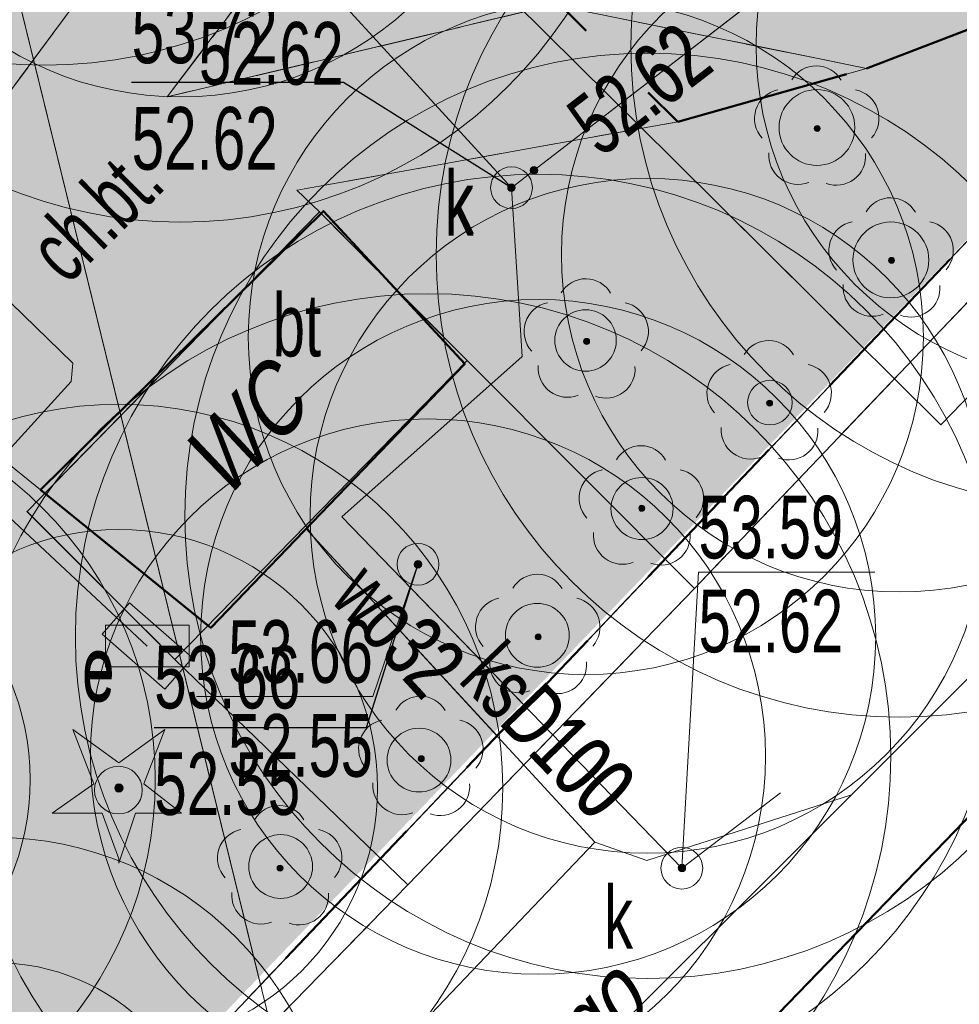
# Model space of a CAD drawing. Header units: metres. Extents: x 5507792 to 5507956, y 5948884 to 5948992.
# Tile 10 of 15: x 5507914 to 5507925, y 5948937 to 5948949. Entities that reach past the tile are written whole.
import ezdxf
from ezdxf.enums import TextEntityAlignment as Align

# ---------------------------------------------------------------- set-up
doc = ezdxf.new("R2010")
doc.units = ezdxf.units.M
doc.header["$MEASUREMENT"] = 0
for name, pattern in [('1.0_0.5', [1.5, 1, -0.5]), ('1.5_0.5', [2, 1.5, -0.5]), ('2', [0.9, 0.6, -0.3]), ('219-500', [0]), ('egug-500', [1, 0.5, -0.5]), ('L_0_02', [0]), ('L_0_03', [1, 0.5, -0.5]), ('L_0_04', [1.5, 1, -0.5]), ('L_0_06', [2, 1.5, -0.5])]:
    doc.linetypes.add(name, pattern=pattern)
doc.layers.get('0').update_dxf_attribs({"color": 2, "linetype": 'CONTINUOUS', "lineweight": 5})
doc.layers.add('0_legenda', color=7, linetype='CONTINUOUS', lineweight=5, true_color=0x000000)
for name, color, linetype, lineweight in [('1_granice_dzialek', 1, 'CONTINUOUS', 5), ('1_mala_arch', 5, 'CONTINUOUS', 5), ('1_nawierzchnie', 253, 'CONTINUOUS', 5), ('1_roslinnosc', 102, 'CONTINUOUS', 5), ('312-budynek ewidencyjny', 7, 'CONTINUOUS', 18), ('EGB_Budynek', 7, 'CONTINUOUS', 50), ('EGB_DzialkaEwidencyjna', 7, 'L_0_02', 18), ('EGB_KonturUzytkuGruntowego', 96, 'L_0_03', 18), ('GES_InneUrzadzeniaTowarzyszace_P', 7, 'CONTINUOUS', 18), ('GES_PrzewodElektroenergetyczny', 1, 'CONTINUOUS', 18), ('GES_PrzewodKanalizacyjny', 36, 'CONTINUOUS', 18), ('GES_PrzewodTelekomunikacyjny', 30, 'CONTINUOUS', 18), ('GES_PrzewodWodociagowy', 5, 'CONTINUOUS', 18), ('GES_Rzedna', 7, 'CONTINUOUS', 18), ('GES_UrzadzeniaSiecElektroenergetyczna_P', 7, 'CONTINUOUS', 5), ('GES_UrzadzeniaSiecKanalizacyjna_P', 7, 'CONTINUOUS', 18), ('GES_UrzadzeniaTowarzyszczaceLiniowe', 7, 'CONTINUOUS', 18), ('OT_Budowle', 7, 'CONTINUOUS', 18), ('OT_Komunikacja', 7, 'CONTINUOUS', 18), ('OT_Ogrodzenia', 7, 'CONTINUOUS', 18), ('OT_ZagospodarowanieTerenu', 7, 'CONTINUOUS', 18), ('OT_ZagospodarowanieTerenu_P', 7, 'CONTINUOUS', 18), ('OTKC', 7, 'CONTINUOUS', 13), ('OTKU', 7, 'CONTINUOUS', 13), ('OTOO', 7, 'CONTINUOUS', 13), ('OTZG', 7, 'CONTINUOUS', 13), ('OTZL', 7, 'CONTINUOUS', 13), ('OTZT', 7, 'CONTINUOUS', 18), ('PrezentacjaGraficzna', 7, 'CONTINUOUS', 13), ('SUEP', 7, 'CONTINUOUS', 13), ('SUES', 7, 'CONTINUOUS', 18), ('SUKP', 7, 'CONTINUOUS', 13), ('SUKS', 7, 'CONTINUOUS', 13), ('SUPK', 7, 'CONTINUOUS', 13), ('SUTP', 7, 'CONTINUOUS', 13), ('SUWP', 7, 'CONTINUOUS', 13)]:
    doc.layers.add(name, color=color, linetype=linetype, lineweight=lineweight)
for name, color, linetype in [('218-kontur użytku gruntowego', 7, 'CONTINUOUS'), ('219-działka ewidencyjna', 7, 'CONTINUOUS'), ('994-Nazwa ulicy', 7, 'CONTINUOUS'), ('chodnik', 7, 'CONTINUOUS'), ('komora podziemna', 7, 'CONTINUOUS'), ('obszar utwardzony', 7, 'CONTINUOUS'), ('obszar utwardzony-Atr17', 7, 'CONTINUOUS'), ('obudowa ochronna przewodu', 7, 'CONTINUOUS'), ('przewód elektroenergetyczny podziemny', 7, 'CONTINUOUS'), ('przewód kanalizacyjny', 7, 'CONTINUOUS'), ('przewód kanalizacyjny-Atr1', 7, 'CONTINUOUS'), ('przewód telekomunikacyjny podziemny', 7, 'CONTINUOUS'), ('przewód wodociągowy', 7, 'CONTINUOUS'), ('przewód wodociągowy-Atr1', 7, 'CONTINUOUS'), ('rzędna', 7, 'CONTINUOUS'), ('rzędna-Atr2', 7, 'CONTINUOUS'), ('rzędna-Atr3', 7, 'CONTINUOUS'), ('studnia kanalizacyjna', 7, 'CONTINUOUS'), ('studnia kanalizacyjna-Atr17', 7, 'CONTINUOUS'), ('szafa elektroenergetyczna lub kontener', 7, 'CONTINUOUS'), ('szafa elektroenergetyczna lub kontener-Atr17', 7, 'CONTINUOUS'), ('trawnik', 7, 'CONTINUOUS')]:
    doc.layers.add(name, color=color, linetype=linetype)
doc.styles.get("Standard").update_dxf_attribs({"font": 'arial.ttf', "width": 0.75})
doc.linetypes.add('L_0_15_SHX', pattern='A,0,-0.375,-0.75,-0.75,-0.75,-0.75,-0.75,[1,Nowogard 244.shx,S=0.05,R=0,X=0,Y=0],-0.75,-0.75,-0.75,-0.75,-0.375', length=7.5)
pattern_1 = [(45, (0, 0), (-0.0220970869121, 0.06629126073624), [0, -0.0625])]

# ---------------------------------------------------------------- blocks, each defined once
blk = doc.blocks.new('US18')
at = {"color": 0, "linetype": 'Continuous', "lineweight": 13}
for p, q in [((-0.5, -0.25), (-0.5, 0.25)), ((-0.5, 0.25), (0.5, 0.25)), ((0.5, -0.25), (0.5, 0.25)), ((-0.5, -0.25), (0.5, -0.25))]:
    blk.add_line(p, q, dxfattribs=at)
blk = doc.blocks.new('US15')
at = {"color": 0, "linetype": 'Continuous', "lineweight": 13}
blk.add_circle((0, 0), 0.25, dxfattribs=at)
blk = doc.blocks.new('PW01')
at = {"linetype": 'Continuous', "lineweight": 13}
h = blk.add_hatch(color=0, dxfattribs=at)
edge = h.paths.add_edge_path()
edge.add_arc((0, 0), 0.045, 0, 360)
blk = doc.blocks.new('SUPK_W')
at = {"color": 0, "linetype": 'Continuous', "lineweight": 18}
blk.add_circle((0, 0), 0.5, dxfattribs=at)
blk = doc.blocks.new('SUPS01_05')
at = {"linetype": 'Continuous', "lineweight": 13}
blk.add_hatch(color=0, dxfattribs=at).paths.add_polyline_path([(0, -0.091, 1), (0, 0.091, 1)])
at = {"color": 0, "linetype": 'Continuous', "lineweight": 13}
blk.add_circle((0, 0), 0.0906, dxfattribs=at)
blk = doc.blocks.new('SUPS01_08')
at = {"linetype": 'Continuous', "lineweight": 13}
blk.add_hatch(color=0, dxfattribs=at).paths.add_polyline_path([(0, -0.091, 1), (0, 0.091, 1)])
at = {"color": 0, "linetype": 'Continuous', "lineweight": 13}
blk.add_circle((0, 0), 0.0906, dxfattribs=at)
blk = doc.blocks.new('SUES')
at = {"color": 0, "linetype": 'Continuous', "lineweight": 18, "flags": 128}
blk.add_lwpolyline([(1, 0.5), (1, -0.5), (-1, -0.5), (-1, 0.5)], close=True, dxfattribs=at)
blk = doc.blocks.new('SUKS')
at = {"color": 0, "linetype": 'Continuous', "lineweight": 18}
blk.add_circle((0, 0), 0.5, dxfattribs=at)
blk = doc.blocks.new('OTZG')
at = {"linetype": 'Continuous', "lineweight": 13}
blk.add_hatch(color=0, dxfattribs=at).paths.add_polyline_path([(0, -0.1, 1), (0, 0.1, 1)])
at = {"color": 0, "linetype": 'Continuous', "lineweight": 13, "flags": 128}
blk.add_lwpolyline([(0, -1.7), (-0.4, -0.6), (-1.6, -0.6), (-0.6, 0.1), (-1.1, 1.4), (0, 0.6), (1.1, 1.4), (0.6, 0.1), (1.5, -0.6), (0.4, -0.6), (0, -1.8)], close=True, dxfattribs=at)
at = {"color": 0, "linetype": 'Continuous', "lineweight": 13}
blk.add_circle((0, 0), 0.1, dxfattribs=at)
blk = doc.blocks.new('OTZL')
at = {"linetype": 'Continuous', "lineweight": 18}
blk.add_hatch(color=0, dxfattribs=at).paths.add_polyline_path([(0, -0.072, 1), (0, 0.072, 1)])
at = {"color": 0, "linetype": 'Continuous', "lineweight": 18}
blk.add_circle((0, 0), 0.0721, dxfattribs=at)
for centre, radius, start, end in [((-0.02, 0.82), 0.68, 29.5388, 149.6209), ((-0.8, 0.24), 0.7, 101.6336, 222.6141), ((0.78, 0.24), 0.7, 318.5035, 78.3664), ((-0.46, -0.64), 0.7, 175.1009, 291.5014), ((0.46, -0.66), 0.7, 249.444, 4.8991)]:
    blk.add_arc(centre, radius, start, end, dxfattribs=at)
blk = doc.blocks.new('SUPK')
at = {"color": 0, "linetype": 'Continuous', "lineweight": 18}
blk.add_circle((0, 0), 0.5, dxfattribs=at)
blk = doc.blocks.new('WTORNIK')
at = {"color": 251, "true_color": 0x636466}
for p in [(5508100.491, 5949004.432), (5508107.341, 5949003.852), (5508103.691, 5949002.882), (5508102.261, 5949002.652), (5508104.351, 5949000.882), (5508096.991, 5949000.842), (5508104.981, 5948999.922), (5508098.761, 5948999.072), (5508101.711, 5948997.882), (5508101.551, 5948996.372)]:
    blk.add_point(p, dxfattribs=at)
at = {"layer": '312-budynek ewidencyjny', "color": 251, "linetype": 'Continuous', "lineweight": 18, "true_color": 0x636466, "flags": 128}
blk.add_lwpolyline([(5508101.891, 5948990.592), (5508112.901, 5949001.982)], dxfattribs=at)
at = {"layer": 'EGB_Budynek', "color": 251, "linetype": 'Continuous', "lineweight": 50, "true_color": 0x636466, "flags": 128}
blk.add_lwpolyline([(5508109.831, 5948983.022), (5508108.721, 5948984.092), (5508102.451, 5948990.072), (5508101.891, 5948990.592), (5508112.901, 5949001.982), (5508120.861, 5948994.392)], close=True, dxfattribs=at)
at = {"layer": 'EGB_DzialkaEwidencyjna', "linetype": 'CONTINUOUS', "lineweight": 18}
for p, q in [((5508065.901, 5949007.072), (5508085.481, 5949029.052)), ((5508085.481, 5949029.052), (5508110.211, 5949006.152)), ((5508082.751, 5948977.232), (5508065.901, 5949007.072)), ((5508110.211, 5949006.152), (5508082.751, 5948977.232)), ((5508082.751, 5948977.232), (5508110.211, 5949006.152)), ((5508110.211, 5949006.152), (5508137.361, 5948980.612)), ((5508137.361, 5948980.612), (5508103.171, 5948945.832)), ((5508098.171, 5948952.422), (5508082.751, 5948977.232)), ((5508103.171, 5948945.832), (5508098.171, 5948952.422))]:
    blk.add_line(p, q, dxfattribs=at)
at = {"layer": 'EGB_KonturUzytkuGruntowego', "color": 251, "linetype": 'L_0_03', "lineweight": 18, "true_color": 0x636466, "flags": 128}
for points in [[(5508082.751, 5948977.232), (5508065.901, 5949007.072), (5508085.481, 5949029.052), (5508110.211, 5949006.152)], [(5508103.171, 5948945.832), (5508098.171, 5948952.422), (5508082.751, 5948977.232), (5508110.211, 5949006.152), (5508137.361, 5948980.612)]]:
    blk.add_lwpolyline(points, close=True, dxfattribs=at)
at = {"layer": 'GES_PrzewodElektroenergetyczny', "color": 251, "linetype": 'Continuous', "lineweight": 18, "true_color": 0x636466, "flags": 128}
blk.add_lwpolyline([(5508066.231, 5949027.452), (5508066.811, 5949027.442), (5508067.141, 5949027.552), (5508067.461, 5949027.952), (5508068.281, 5949029.072), (5508068.521, 5949029.182), (5508068.771, 5949029.162), (5508070.901, 5949027.312), (5508086.311, 5949013.552), (5508097.541, 5949002.622), (5508097.521, 5949002.402), (5508096.481, 5949001.262), (5508096.531, 5949001.002), (5508098.431, 5948999.232)], dxfattribs=at)
at = {"layer": 'GES_PrzewodKanalizacyjny', "color": 251, "linetype": 'Continuous', "lineweight": 18, "true_color": 0x636466, "flags": 128}
for points in [[(5508089.321, 5949037.842), (5508101.031, 5948990.102)], [(5508109.081, 5949009.582), (5508108.811, 5949009.372), (5508103.061, 5949004.932), (5508102.791, 5949004.722)], [(5508106.011, 5948997.472), (5508104.831, 5948996.572), (5508100.761, 5949000.782), (5508102.921, 5949002.702), (5508102.791, 5949004.722)]]:
    blk.add_lwpolyline(points, dxfattribs=at)
at = {"layer": 'GES_PrzewodTelekomunikacyjny', "color": 251, "linetype": 'Continuous', "lineweight": 18, "true_color": 0x636466, "flags": 128}
blk.add_lwpolyline([(5508118.921, 5948996.242), (5508119.191, 5948996.662), (5508119.071, 5948997.382), (5508113.641, 5949002.542), (5508110.761, 5949004.802), (5508107.931, 5949001.882), (5508104.731, 5949005.062), (5508099.381, 5949010.362), (5508086.721, 5949022.882), (5508086.611, 5949024.272), (5508086.231, 5949024.672)], dxfattribs=at)
at = {"layer": 'GES_PrzewodWodociagowy', "color": 251, "linetype": 'Continuous', "lineweight": 18, "true_color": 0x636466, "flags": 128}
for points in [[(5508106.861, 5948997.452), (5508117.601, 5949008.192)], [(5508103.791, 5948996.882), (5508100.331, 5949000.642)], [(5508097.511, 5948970.612), (5508089.131, 5948979.732), (5508106.861, 5948997.452)], [(5508103.791, 5948996.882), (5508104.411, 5948996.662), (5508106.861, 5948997.452)], [(5508103.791, 5948996.882), (5508091.281, 5948983.762), (5508091.081, 5948982.892), (5508091.181, 5948982.222), (5508092.491, 5948980.782)]]:
    blk.add_lwpolyline(points, dxfattribs=at)
at = {"layer": 'GES_Rzedna', "color": 251, "linetype": 'Continuous', "lineweight": 13, "true_color": 0x636466, "flags": 128}
for points in [[(5508098.672, 5949006.919), (5508100.781, 5949006.919), (5508102.791, 5949004.722)], [(5508099.022, 5948998.629), (5508101.131, 5948998.629), (5508101.671, 5949000.212)], [(5508107.141, 5949000.119), (5508105.031, 5949000.119), (5508104.831, 5948996.572)]]:
    blk.add_lwpolyline(points, dxfattribs=at)
at = {"layer": 'GES_UrzadzeniaTowarzyszczaceLiniowe', "color": 251, "linetype": 'Continuous', "lineweight": 35, "true_color": 0x636466, "flags": 128}
blk.add_lwpolyline([(5508104.731, 5949005.062), (5508099.381, 5949010.362)], dxfattribs=at)
at = {"layer": 'OT_Budowle', "color": 251, "linetype": 'Continuous', "lineweight": 18, "true_color": 0x636466, "flags": 128}
blk.add_lwpolyline([(5508100.491, 5949004.432), (5508102.261, 5949002.652), (5508098.761, 5948999.072), (5508096.991, 5949000.842)], close=True, dxfattribs=at)
at = {"layer": 'OT_Komunikacja', "color": 251, "linetype": 'L_0_04', "lineweight": 18, "true_color": 0x636466, "flags": 128}
for points in [[(5508121.891, 5948993.582), (5508122.801, 5948995.202), (5508111.111, 5949006.352), (5508110.311, 5949007.382), (5508107.041, 5949006.152), (5508103.291, 5949006.912), (5508101.151, 5949009.092), (5508099.981, 5949010.192), (5508086.581, 5949023.652), (5508084.871, 5949023.892), (5508082.851, 5949024.432), (5508080.381, 5949021.752), (5508078.971, 5949020.192), (5508077.691, 5949018.762), (5508068.001, 5949008.102), (5508067.661, 5949005.832), (5508064.911, 5949007.842), (5508076.161, 5949019.862), (5508082.071, 5949026.042), (5508083.361, 5949026.432), (5508084.841, 5949026.342), (5508086.271, 5949025.782), (5508105.261, 5949007.042), (5508111.201, 5949008.782), (5508124.541, 5948995.702), (5508126.641, 5948993.752), (5508128.701, 5948991.902), (5508127.121, 5948991.202), (5508125.081, 5948990.392)], [(5508104.781, 5949005.512), (5508100.221, 5949004.692), (5508100.491, 5949004.432), (5508096.991, 5949000.842), (5508095.861, 5949002.152), (5508093.931, 5948999.622), (5508092.371, 5949000.162), (5508095.061, 5949003.712), (5508096.771, 5949005.852), (5508099.981, 5949010.192), (5508101.151, 5949009.092), (5508098.671, 5949005.812), (5508103.291, 5949006.912), (5508107.041, 5949006.152)]]:
    blk.add_lwpolyline(points, close=True, dxfattribs=at)
at = {"layer": 'OT_Komunikacja', "color": 251, "linetype": 'L_0_06', "lineweight": 18, "true_color": 0x636466, "flags": 128}
blk.add_lwpolyline([(5508102.261, 5949002.652), (5508098.761, 5948999.072), (5508096.991, 5949000.842), (5508100.491, 5949004.432)], close=True, dxfattribs=at)
at = {"layer": 'OT_Ogrodzenia', "linetype": 'L_0_15_SHX', "lineweight": 35}
for p, q in [((5508104.981, 5948999.922), (5508111.111, 5949006.352)), ((5508111.111, 5949006.352), (5508122.801, 5948995.202)), ((5508102.261, 5949002.652), (5508104.981, 5948999.922)), ((5508101.551, 5948996.372), (5508104.981, 5948999.922)), ((5508101.551, 5948996.372), (5508098.761, 5948999.072)), ((5508098.381, 5948993.122), (5508101.551, 5948996.372)), ((5508122.801, 5948995.202), (5508121.891, 5948993.582)), ((5508121.891, 5948993.582), (5508121.571, 5948993.012)), ((5508088.191, 5948982.502), (5508098.381, 5948993.122)), ((5508089.581, 5948981.102), (5508088.191, 5948982.502)), ((5508091.231, 5948979.472), (5508089.581, 5948981.102))]:
    blk.add_line(p, q, dxfattribs=at)
at = {"layer": 'OT_Ogrodzenia', "linetype": 'CONTINUOUS', "lineweight": 35}
for p, q in [((5508104.981, 5948999.922), (5508111.111, 5949006.352)), ((5508111.111, 5949006.352), (5508122.801, 5948995.202)), ((5508102.261, 5949002.652), (5508104.981, 5948999.922)), ((5508101.551, 5948996.372), (5508104.981, 5948999.922)), ((5508101.551, 5948996.372), (5508098.761, 5948999.072)), ((5508098.381, 5948993.122), (5508101.551, 5948996.372)), ((5508122.801, 5948995.202), (5508121.891, 5948993.582)), ((5508121.891, 5948993.582), (5508121.571, 5948993.012)), ((5508088.191, 5948982.502), (5508098.381, 5948993.122)), ((5508089.581, 5948981.102), (5508088.191, 5948982.502)), ((5508091.231, 5948979.472), (5508089.581, 5948981.102))]:
    blk.add_line(p, q, dxfattribs=at)
at = {"layer": 'OT_ZagospodarowanieTerenu', "color": 251, "linetype": 'L_0_04', "lineweight": 18, "true_color": 0x636466, "flags": 128}
for points in [[(5508099.981, 5949010.192), (5508096.771, 5949005.852), (5508092.521, 5949005.492), (5508086.861, 5949004.942), (5508086.491, 5949005.742), (5508087.191, 5949006.362), (5508086.381, 5949007.202), (5508085.591, 5949007.792), (5508084.941, 5949007.152), (5508084.241, 5949007.412), (5508084.391, 5949012.172), (5508084.871, 5949023.892), (5508086.581, 5949023.652)], [(5508103.291, 5949006.912), (5508098.671, 5949005.812), (5508101.151, 5949009.092)], [(5508098.381, 5948993.122), (5508101.551, 5948996.372), (5508104.981, 5948999.922), (5508111.111, 5949006.352), (5508122.801, 5948995.202), (5508121.891, 5948993.582), (5508121.571, 5948993.012), (5508120.181, 5948990.162), (5508118.551, 5948987.932), (5508111.771, 5948981.412), (5508111.631, 5948981.292), (5508109.831, 5948983.022), (5508120.861, 5948994.392), (5508112.901, 5949001.982), (5508101.891, 5948990.592), (5508102.451, 5948990.072), (5508099.761, 5948987.262), (5508099.201, 5948987.792), (5508091.231, 5948979.472), (5508089.581, 5948981.102), (5508088.191, 5948982.502)]]:
    blk.add_lwpolyline(points, close=True, dxfattribs=at)
at = {"layer": 'OT_ZagospodarowanieTerenu_P', "color": 251, "true_color": 0x636466}
blk.add_point((5508106.451, 5949005.432), dxfattribs=at)
at = {"layer": 'OTKC', "color": 251, "linetype": 'L_0_04', "lineweight": 18, "true_color": 0x636466, "flags": 128}
for points in [[(5508121.891, 5948993.582), (5508122.801, 5948995.202), (5508111.111, 5949006.352), (5508110.311, 5949007.382), (5508107.041, 5949006.152), (5508103.291, 5949006.912), (5508101.151, 5949009.092), (5508099.981, 5949010.192), (5508086.581, 5949023.652), (5508084.871, 5949023.892), (5508082.851, 5949024.432), (5508080.381, 5949021.752), (5508078.971, 5949020.192), (5508077.691, 5949018.762), (5508068.001, 5949008.102), (5508067.661, 5949005.832), (5508064.911, 5949007.842), (5508076.161, 5949019.862), (5508082.071, 5949026.042), (5508083.361, 5949026.432), (5508084.841, 5949026.342), (5508086.271, 5949025.782), (5508105.261, 5949007.042), (5508111.201, 5949008.782), (5508124.541, 5948995.702), (5508126.641, 5948993.752), (5508128.701, 5948991.902), (5508127.121, 5948991.202), (5508125.081, 5948990.392)], [(5508104.781, 5949005.512), (5508100.221, 5949004.692), (5508100.491, 5949004.432), (5508096.991, 5949000.842), (5508095.861, 5949002.152), (5508093.931, 5948999.622), (5508092.371, 5949000.162), (5508095.061, 5949003.712), (5508096.771, 5949005.852), (5508099.981, 5949010.192), (5508101.151, 5949009.092), (5508098.671, 5949005.812), (5508103.291, 5949006.912), (5508107.041, 5949006.152)]]:
    blk.add_lwpolyline(points, close=True, dxfattribs=at)
at = {"layer": 'OTKU', "color": 251, "linetype": 'L_0_06', "lineweight": 18, "true_color": 0x636466, "flags": 128}
blk.add_lwpolyline([(5508102.261, 5949002.652), (5508098.761, 5948999.072), (5508096.991, 5949000.842), (5508100.491, 5949004.432)], close=True, dxfattribs=at)
at = {"layer": 'OTOO', "linetype": 'L_0_15_SHX', "lineweight": 35}
for p, q in [((5508104.981, 5948999.922), (5508111.111, 5949006.352)), ((5508111.111, 5949006.352), (5508122.801, 5948995.202)), ((5508101.551, 5948996.372), (5508104.981, 5948999.922)), ((5508098.381, 5948993.122), (5508101.551, 5948996.372)), ((5508122.801, 5948995.202), (5508121.891, 5948993.582)), ((5508121.891, 5948993.582), (5508121.571, 5948993.012)), ((5508088.191, 5948982.502), (5508098.381, 5948993.122)), ((5508089.581, 5948981.102), (5508088.191, 5948982.502)), ((5508091.231, 5948979.472), (5508089.581, 5948981.102))]:
    blk.add_line(p, q, dxfattribs=at)
at = {"layer": 'OTOO', "linetype": 'CONTINUOUS', "lineweight": 35}
for p, q in [((5508104.981, 5948999.922), (5508111.111, 5949006.352)), ((5508111.111, 5949006.352), (5508122.801, 5948995.202)), ((5508101.551, 5948996.372), (5508104.981, 5948999.922)), ((5508098.381, 5948993.122), (5508101.551, 5948996.372)), ((5508122.801, 5948995.202), (5508121.891, 5948993.582)), ((5508121.891, 5948993.582), (5508121.571, 5948993.012)), ((5508088.191, 5948982.502), (5508098.381, 5948993.122)), ((5508089.581, 5948981.102), (5508088.191, 5948982.502)), ((5508091.231, 5948979.472), (5508089.581, 5948981.102))]:
    blk.add_line(p, q, dxfattribs=at)
at = {"layer": 'OTZT', "color": 251, "linetype": 'L_0_04', "lineweight": 18, "true_color": 0x636466, "flags": 128}
for points in [[(5508099.981, 5949010.192), (5508096.771, 5949005.852), (5508092.521, 5949005.492), (5508086.861, 5949004.942), (5508086.491, 5949005.742), (5508087.191, 5949006.362), (5508086.381, 5949007.202), (5508085.591, 5949007.792), (5508084.941, 5949007.152), (5508084.241, 5949007.412), (5508084.391, 5949012.172), (5508084.871, 5949023.892), (5508086.581, 5949023.652)], [(5508103.291, 5949006.912), (5508098.671, 5949005.812), (5508101.151, 5949009.092)], [(5508098.381, 5948993.122), (5508101.551, 5948996.372), (5508104.981, 5948999.922), (5508111.111, 5949006.352), (5508122.801, 5948995.202), (5508121.891, 5948993.582), (5508121.571, 5948993.012), (5508120.181, 5948990.162), (5508118.551, 5948987.932), (5508111.771, 5948981.412), (5508111.631, 5948981.292), (5508109.831, 5948983.022), (5508120.861, 5948994.392), (5508112.901, 5949001.982), (5508101.891, 5948990.592), (5508102.451, 5948990.072), (5508099.761, 5948987.262), (5508099.201, 5948987.792), (5508091.231, 5948979.472), (5508089.581, 5948981.102), (5508088.191, 5948982.502)]]:
    blk.add_lwpolyline(points, close=True, dxfattribs=at)
at = {"layer": 'PrezentacjaGraficzna', "color": 251, "linetype": 'Continuous', "lineweight": 13, "true_color": 0x636466, "flags": 128}
blk.add_lwpolyline([(5508104.731, 5949005.062), (5508099.381, 5949010.362)], dxfattribs=at)
at = {"layer": 'SUEP', "color": 251, "linetype": 'Continuous', "lineweight": 18, "true_color": 0x636466, "flags": 128}
blk.add_lwpolyline([(5508066.231, 5949027.452), (5508066.811, 5949027.442), (5508067.141, 5949027.552), (5508067.461, 5949027.952), (5508068.281, 5949029.072), (5508068.521, 5949029.182), (5508068.771, 5949029.162), (5508070.901, 5949027.312), (5508086.311, 5949013.552), (5508097.541, 5949002.622), (5508097.521, 5949002.402), (5508096.481, 5949001.262), (5508096.531, 5949001.002), (5508098.431, 5948999.232)], dxfattribs=at)
at = {"layer": 'SUKP', "color": 251, "linetype": 'Continuous', "lineweight": 18, "true_color": 0x636466, "flags": 128}
for points in [[(5508089.321, 5949037.842), (5508101.031, 5948990.102)], [(5508109.081, 5949009.582), (5508108.811, 5949009.372), (5508103.061, 5949004.932), (5508102.791, 5949004.722)], [(5508106.011, 5948997.472), (5508104.831, 5948996.572), (5508100.761, 5949000.782), (5508102.921, 5949002.702), (5508102.791, 5949004.722)]]:
    blk.add_lwpolyline(points, dxfattribs=at)
at = {"layer": 'SUTP', "color": 251, "linetype": 'Continuous', "lineweight": 18, "true_color": 0x636466, "flags": 128}
blk.add_lwpolyline([(5508118.921, 5948996.242), (5508119.191, 5948996.662), (5508119.071, 5948997.382), (5508113.641, 5949002.542), (5508110.761, 5949004.802), (5508107.931, 5949001.882), (5508104.731, 5949005.062), (5508099.381, 5949010.362), (5508086.721, 5949022.882), (5508086.611, 5949024.272), (5508086.231, 5949024.672)], dxfattribs=at)
at = {"layer": 'SUWP', "color": 251, "linetype": 'Continuous', "lineweight": 18, "true_color": 0x636466, "flags": 128}
for points in [[(5508106.861, 5948997.452), (5508117.601, 5949008.192)], [(5508103.791, 5948996.882), (5508100.331, 5949000.642)], [(5508097.511, 5948970.612), (5508089.131, 5948979.732), (5508106.861, 5948997.452)], [(5508103.791, 5948996.882), (5508104.411, 5948996.662), (5508106.861, 5948997.452)], [(5508103.791, 5948996.882), (5508091.281, 5948983.762), (5508091.081, 5948982.892), (5508091.181, 5948982.222), (5508092.491, 5948980.782)]]:
    blk.add_lwpolyline(points, dxfattribs=at)
at = {"layer": 'GES_InneUrzadzeniaTowarzyszace_P', "color": 251, "linetype": 'Continuous', "true_color": 0x636466, "xscale": 0.5, "yscale": 0.5, "zscale": 0.5}
blk.add_blockref('SUPK_W', (5508101.671, 5949000.212), dxfattribs=at)
at = {"layer": 'GES_Rzedna', "color": 251, "linetype": 'Continuous', "true_color": 0x636466, "xscale": 0.5, "yscale": 0.5, "zscale": 0.5}
for name, p in [('SUPS01_05', (5508103.061, 5949004.932)), ('SUPS01_05', (5508102.791, 5949004.722)), ('SUPS01_08', (5508101.671, 5949000.212)), ('SUPS01_05', (5508104.831, 5948996.572))]:
    blk.add_blockref(name, p, dxfattribs=at)
at = {"layer": 'GES_UrzadzeniaSiecElektroenergetyczna_P', "color": 251, "linetype": 'Continuous', "true_color": 0x636466, "xscale": 0.5, "yscale": 0.5, "zscale": 0.5, "rotation": 318.78}
blk.add_blockref('SUES', (5508098.431, 5948999.232), dxfattribs=at)
at = {"layer": 'GES_UrzadzeniaSiecKanalizacyjna_P', "color": 251, "linetype": 'Continuous', "true_color": 0x636466, "xscale": 0.5, "yscale": 0.5, "zscale": 0.5}
for p in [(5508102.791, 5949004.722), (5508104.831, 5948996.572)]:
    blk.add_blockref('SUKS', p, dxfattribs=at)
at = {"layer": 'OT_ZagospodarowanieTerenu_P', "color": 251, "linetype": 'Continuous', "true_color": 0x636466, "xscale": 0.5, "yscale": 0.5, "zscale": 0.5}
for name, p in [('OTZL', (5508106.451, 5949005.432)), ('OTZL', (5508103.691, 5949002.882)), ('OTZL', (5508105.881, 5949002.142)), ('OTZL', (5508104.351, 5949000.882)), ('OTZL', (5508103.111, 5948999.342)), ('OTZL', (5508101.711, 5948997.882)), ('OTZG', (5508098.091, 5948997.532)), ('OTZL', (5508100.021, 5948996.572))]:
    blk.add_blockref(name, p, dxfattribs=at)
at = {"layer": 'OTZG', "color": 251, "linetype": 'Continuous', "true_color": 0x636466, "xscale": 0.5, "yscale": 0.5, "zscale": 0.5}
blk.add_blockref('OTZG', (5508098.091, 5948997.532), dxfattribs=at)
at = {"layer": 'OTZL', "color": 251, "linetype": 'Continuous', "true_color": 0x636466, "xscale": 0.5, "yscale": 0.5, "zscale": 0.5}
for p in [(5508107.341, 5949003.852), (5508105.881, 5949002.142), (5508104.351, 5949000.882), (5508103.111, 5948999.342), (5508100.021, 5948996.572)]:
    blk.add_blockref('OTZL', p, dxfattribs=at)
at = {"layer": 'SUES', "color": 251, "linetype": 'Continuous', "true_color": 0x636466, "xscale": 0.5, "yscale": 0.5, "zscale": 0.5}
blk.add_blockref('SUES', (5508098.431, 5948999.232), dxfattribs=at)
at = {"layer": 'SUKS', "color": 251, "linetype": 'Continuous', "true_color": 0x636466, "xscale": 0.5, "yscale": 0.5, "zscale": 0.5}
for p in [(5508102.791, 5949004.722), (5508104.831, 5948996.572)]:
    blk.add_blockref('SUKS', p, dxfattribs=at)
at = {"layer": 'SUPK', "color": 251, "linetype": 'Continuous', "true_color": 0x636466, "xscale": 0.5, "yscale": 0.5, "zscale": 0.5}
blk.add_blockref('SUPK', (5508101.671, 5949000.212), dxfattribs=at)
at = {"layer": 'GES_PrzewodKanalizacyjny', "color": 251, "lineweight": 15, "true_color": 0x636466, "width": 0.66}
blk.add_text('ksD100', height=0.75, rotation=314, dxfattribs=at).set_placement((5508102.411, 5948999.072), align=Align.MIDDLE_LEFT)
at = {"layer": 'GES_PrzewodWodociagowy', "color": 251, "lineweight": 15, "true_color": 0x636466, "width": 0.66}
blk.add_text('wo32', height=0.75, rotation=312.6, dxfattribs=at).set_placement((5508100.881, 5949000.042), align=Align.MIDDLE_LEFT)
at = {"layer": 'GES_Rzedna', "color": 251, "lineweight": 15, "true_color": 0x636466, "width": 0.66}
for s, p in [('52.62', (5508100.781, 5949005.732)), ('53.66', (5508101.131, 5948998.567)), ('52.55', (5508101.131, 5948997.442))]:
    blk.add_text(s, height=0.75, dxfattribs=at).set_placement(p, align=Align.BOTTOM_RIGHT)
blk.add_text('52.62', height=0.75, rotation=37.7, dxfattribs=at).set_placement((5508103.631, 5949005.372), align=Align.MIDDLE_LEFT)
for s, p in [('53.59', (5508105.031, 5949000.057)), ('52.62', (5508105.031, 5948998.932))]:
    blk.add_text(s, height=0.75, dxfattribs=at).set_placement(p, align=Align.BOTTOM_LEFT)
at = {"layer": 'GES_UrzadzeniaSiecElektroenergetyczna_P', "color": 251, "lineweight": 15, "true_color": 0x636466, "width": 0.66}
blk.add_text('e', height=0.75, dxfattribs=at).set_placement((5508097.651, 5948998.342), align=Align.BOTTOM_LEFT)
at = {"layer": 'GES_UrzadzeniaSiecKanalizacyjna_P', "color": 251, "lineweight": 15, "true_color": 0x636466, "width": 0.66}
for p in [(5508101.991, 5949003.922), (5508103.901, 5948995.382)]:
    blk.add_text('k', height=0.75, dxfattribs=at).set_placement(p, align=Align.BOTTOM_LEFT)
at = {"layer": 'OT_Komunikacja', "color": 251, "lineweight": 15, "true_color": 0x636466, "width": 0.66}
blk.add_text('ch.bt.', height=0.75, rotation=44.6, dxfattribs=at).set_placement((5508097.627, 5949003.384), align=Align.BOTTOM_LEFT)

msp = doc.modelspace()

# ---------------------------------------------------------------- block references
at = {"layer": '0_legenda', "color": 5, "linetype": 'Continuous'}
msp.add_blockref('WTORNIK', (-183.161, -58.132), dxfattribs=at)

# ---------------------------------------------------------------- next in the draw order: hatches: boundary and pattern name
at = {"layer": '1_nawierzchnie', "linetype": 'Continuous', "ltscale": 0.5, "true_color": 0xc7c8ca}
h = msp.add_hatch(dxfattribs=at)
h.set_pattern_fill('DOTS', color=9, angle=45)
h.set_pattern_definition(pattern_1)
h.paths.add_polyline_path([(5507903.11, 5948967.65), (5507922.1, 5948948.91), (5507925.13, 5948949.798), (5507926.124, 5948948.877), (5507923.88, 5948948.02), (5507921.62, 5948947.38), (5507920.13, 5948948.78), (5507909.271, 5948959.643), (5507903.42, 5948965.52), (5507901.71, 5948965.76), (5507899.69, 5948966.3), (5507885.86, 5948951.092), (5507884.84, 5948949.97), (5507884.5, 5948947.7), (5507884.81, 5948945.49), (5507885.45, 5948944.94), (5507890.143, 5948936.413), (5507899.9, 5948919.427), (5507899.59, 5948919.1), (5507882.74, 5948948.94), (5507899.907, 5948968.211), (5507900.2, 5948968.3), (5507901.68, 5948968.21)])
at = {"layer": '1_nawierzchnie', "linetype": 'Continuous', "lineweight": 5, "ltscale": 0.5, "true_color": 0xafd9aa}
h = msp.add_hatch(dxfattribs=at)
h.set_pattern_fill('GRASS', color=9, scale=0.5)
h.set_pattern_definition([(90, (0, 0), (-0.3535533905, 0.3535533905), [0.09375, -0.6133567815]), (45, (0, 0), (-0.353553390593, 0.353553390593), [0.09375, -0.40625]), (135, (0, 0), (-0.353553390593, -0.353553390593), [0.09375, -0.40625])])
h.paths.add_polyline_path([(5507898.401, 5948922.003), (5507900.34, 5948927.64), (5507912.7, 5948944.02), (5507913.99, 5948942.97), (5507916.03, 5948941.32), (5507919.07, 5948944.48), (5507917.06, 5948946.56), (5507921.62, 5948947.38), (5507923.88, 5948948.02), (5507926.134, 5948948.868), (5507927.05, 5948948.02), (5507909.83, 5948930.07), (5507899.9, 5948919.427)])
h.paths.add_polyline_path([(5507900.35, 5948930.32), (5507900.81, 5948941.5), (5507901.48, 5948941.67), (5507901.97, 5948941.9), (5507902.64, 5948941.24), (5507903.56, 5948942.02), (5507904.11, 5948942.66), (5507903.4, 5948943.38), (5507903.76, 5948944.07), (5507903.94, 5948944.76), (5507911.9, 5948945.58), (5507909.21, 5948942.03)], flags=17)
h.paths.add_polyline_path([(5507915.51, 5948947.68), (5507917.99, 5948950.96), (5507920.13, 5948948.78)])
h.paths.add_polyline_path([(5507901.71, 5948965.76), (5507903.42, 5948965.52), (5507913.763, 5948955.131), (5507916.82, 5948952.06), (5507913.61, 5948947.72), (5507903.7, 5948946.81), (5507903.33, 5948947.61), (5507904.03, 5948948.23), (5507903.22, 5948949.07), (5507902.43, 5948949.66), (5507901.78, 5948949.02), (5507901.08, 5948949.28), (5507901.23, 5948954.04)])
h.paths.add_polyline_path([(5507885.45, 5948944.94), (5507892.259, 5948945.658), (5507896.04, 5948946.11), (5507896.15, 5948946.77), (5507896.43, 5948947.4), (5507895.74, 5948948.12), (5507896.33, 5948948.84), (5507897.23, 5948949.51), (5507897.85, 5948948.86), (5507898.42, 5948949.17), (5507899.01, 5948949.36), (5507899.444, 5948959.572), (5507896.944, 5948963.28), (5507884.84, 5948949.97), (5507884.5, 5948947.7), (5507884.81, 5948945.49)])
h.paths.add_polyline_path([(5507886.37, 5948943.01), (5507893.99, 5948943.8), (5507896.16, 5948944.02), (5507896.41, 5948943.5), (5507895.72, 5948942.82), (5507896.43, 5948941.9), (5507897.15, 5948941.3), (5507897.87, 5948941.95), (5507898.27, 5948941.73), (5507898.76, 5948941.56), (5507898.59, 5948936.62), (5507898.23, 5948926.04), (5507897.42, 5948923.69), (5507894.622, 5948928.582)])
h.paths.add_polyline_path([(5507898.332, 5948964.807), (5507899.569, 5948962.987), (5507899.69, 5948966.3)])
at = {"layer": '1_nawierzchnie', "linetype": 'Continuous', "ltscale": 0.5, "true_color": 0xc7c8ca}
h = msp.add_hatch(dxfattribs=at)
h.set_pattern_fill('DOTS', color=9, angle=45)
h.set_pattern_definition(pattern_1)
h.paths.add_polyline_path([(5507897.432, 5948923.724), (5507898.4, 5948922), (5507900.34, 5948927.64), (5507912.7, 5948944.02), (5507913.99, 5948942.97), (5507917.38, 5948946.31), (5507917.065, 5948946.57), (5507917.724, 5948946.679), (5507921.62, 5948947.38), (5507920.13, 5948948.78), (5507915.51, 5948947.68), (5507917.99, 5948950.96), (5507916.82, 5948952.06), (5507913.61, 5948947.72), (5507903.7, 5948946.81), (5507903.94, 5948944.76), (5507911.9, 5948945.58), (5507900.35, 5948930.32), (5507900.81, 5948941.5), (5507898.76, 5948941.56), (5507898.23, 5948926.04)])
h.paths.add_polyline_path([(5507896.04, 5948946.11), (5507896.16, 5948944.02), (5507886.37, 5948943.01), (5507885.45, 5948944.94), (5507887.959, 5948945.204), (5507893.8, 5948945.82)])
h = msp.add_hatch(dxfattribs=at)
h.set_pattern_fill('DOTS', color=9, angle=45)
h.set_pattern_definition(pattern_1)
h.paths.add_polyline_path([(5507913.99, 5948942.97), (5507916.03, 5948941.32), (5507919.07, 5948944.48), (5507917.38, 5948946.31)])

# ---------------------------------------------------------------- next in the draw order: linework, layer by layer
at = {"layer": '0_legenda', "color": 32, "linetype": 'Continuous', "lineweight": 20, "true_color": 0xcd6928}
for centre, radius in [((5507923.287, 5948947.312), 0.454), ((5507924.172, 5948945.726), 0.454), ((5507920.517, 5948944.761), 0.368), ((5507922.724, 5948944.017), 0.267), ((5507921.193, 5948942.747), 0.372), ((5507919.939, 5948941.229), 0.382), ((5507918.523, 5948939.734), 0.382), ((5507914.924, 5948939.375), 0.286), ((5507916.866, 5948938.46), 0.382)]:
    msp.add_circle(centre, radius, dxfattribs=at)
at = {"layer": '1_granice_dzialek', "color": 1, "linetype": '2', "lineweight": 30, "ltscale": 2.5}
msp.add_lwpolyline([(5507882.74, 5948948.94), (5507899.59, 5948919.1), (5507927.05, 5948948.02), (5507902.32, 5948970.92)], close=True, dxfattribs=at)
at = {"layer": '1_mala_arch', "color": 6, "linetype": '2', "lineweight": 50, "ltscale": 3.5}
msp.add_lwpolyline([(5507899.9, 5948919.427), (5507897.42, 5948923.69), (5507894.591, 5948928.552), (5507886.37, 5948943.01), (5507885.45, 5948944.94), (5507884.81, 5948945.49), (5507884.5, 5948947.7), (5507884.84, 5948949.97), (5507899.69, 5948966.3), (5507903.42, 5948965.52), (5507921.62, 5948947.38), (5507923.88, 5948948.02), (5507926.124, 5948948.877), (5507927.05, 5948948.02), (5507899.9, 5948919.427)], dxfattribs=at)
at = {"layer": '1_nawierzchnie', "color": 18, "linetype": 'Continuous', "lineweight": 50, "true_color": 0x000000}
msp.add_lwpolyline([(5507913.99, 5948942.97), (5507916.03, 5948941.32), (5507919.07, 5948944.48), (5507917.38, 5948946.31), (5507913.99, 5948942.97)], dxfattribs=at)
at = {"layer": '1_roslinnosc', "color": 52, "linetype": 'Continuous', "true_color": 0xc8c92d}
for centre, radius in [((5507914.04, 5948953.6), 5.541), ((5507915.67, 5948951.72), 5.541), ((5507926.6, 5948948.29), 5.541), ((5507924.27, 5948945.79), 5.541), ((5507921.26, 5948942.66), 5.541), ((5507919.95, 5948941.21), 5.541), ((5507918.63, 5948939.78), 5.541), ((5507910.77, 5948939.5), 4.596), ((5507914.93, 5948939.4), 4.596), ((5507913.44, 5948934.72), 4.089), ((5507911.64, 5948932.81), 4.089)]:
    msp.add_circle(centre, radius, dxfattribs=at)
at = {"layer": '1_roslinnosc', "linetype": 'Continuous'}
for centre, radius in [((5507915.67, 5948951.72), 4.041), ((5507926.6, 5948948.29), 4.041), ((5507924.27, 5948945.79), 4.041), ((5507924.27, 5948945.79), 4.041), ((5507920.52, 5948944.8), 4.041), ((5507921.26, 5948942.66), 4.041), ((5507919.95, 5948941.21), 4.041), ((5507918.63, 5948939.78), 4.041), ((5507910.77, 5948939.5), 3.096), ((5507914.93, 5948939.4), 3.096), ((5507913.44, 5948934.72), 2.589)]:
    msp.add_circle(centre, radius, dxfattribs=at)
at = {"layer": '218-kontur użytku gruntowego', "color": 3, "linetype": 'egug-500', "lineweight": 18, "flags": 128}
msp.add_lwpolyline([(5507899.59, 5948919.1), (5507927.05, 5948948.02)], dxfattribs=at)
at = {"layer": '219-działka ewidencyjna', "color": 7, "linetype": '219-500', "lineweight": 18, "flags": 128}
msp.add_lwpolyline([(5507927.05, 5948948.02), (5507899.59, 5948919.1)], dxfattribs=at)
at = {"layer": 'chodnik', "color": 7, "linetype": '1.0_0.5', "lineweight": 18, "flags": 128}
msp.add_lwpolyline([(5507926.134, 5948948.868), (5507923.88, 5948948.02), (5507920.13, 5948948.78), (5507917.99, 5948950.96), (5507916.82, 5948952.06), (5507903.42, 5948965.52), (5507901.71, 5948965.76), (5507899.69, 5948966.3), (5507894.53, 5948960.63), (5507884.84, 5948949.97), (5507884.5, 5948947.7), (5507882.765, 5948948.968)], dxfattribs=at)
msp.add_lwpolyline([(5507923.88, 5948948.02), (5507921.62, 5948947.38), (5507917.06, 5948946.56), (5507917.38, 5948946.31), (5507913.99, 5948942.97), (5507912.7, 5948944.02), (5507910.77, 5948941.49), (5507909.21, 5948942.03), (5507911.9, 5948945.58), (5507913.61, 5948947.72), (5507916.82, 5948952.06), (5507917.99, 5948950.96), (5507915.51, 5948947.68), (5507920.13, 5948948.78)], close=True, dxfattribs=at)
at = {"layer": 'obszar utwardzony', "color": 7, "linetype": '1.5_0.5', "lineweight": 18, "flags": 128}
msp.add_lwpolyline([(5507917.38, 5948946.31), (5507919.07, 5948944.48), (5507916.03, 5948941.32), (5507913.99, 5948942.97)], close=True, dxfattribs=at)
at = {"layer": 'obudowa ochronna przewodu', "color": 7, "linetype": 'Continuous', "lineweight": 35, "flags": 128}
msp.add_lwpolyline([(5507921.57, 5948946.93), (5507916.22, 5948952.23)], dxfattribs=at)
at = {"layer": 'przewód elektroenergetyczny podziemny', "color": 1, "linetype": 'Continuous', "lineweight": 18, "flags": 128}
msp.add_lwpolyline([(5507894.997, 5948962.7), (5507903.15, 5948955.42), (5507914.38, 5948944.49), (5507914.36, 5948944.27), (5507913.32, 5948943.13), (5507913.37, 5948942.87), (5507915.27, 5948941.1)], dxfattribs=at)
at = {"layer": 'przewód kanalizacyjny', "color": 34, "linetype": 'Continuous', "lineweight": 18, "flags": 128}
for points in [[(5507910.078, 5948963.736), (5507916.626, 5948937.042)], [(5507924.517, 5948950.365), (5507919.9, 5948946.8), (5507919.63, 5948946.59)], [(5507919.795, 5948940.379), (5507917.6, 5948942.65), (5507919.76, 5948944.57), (5507919.63, 5948946.59)]]:
    msp.add_lwpolyline(points, dxfattribs=at)
at = {"layer": 'przewód telekomunikacyjny podziemny', "color": 30, "linetype": 'Continuous', "lineweight": 18, "flags": 128}
msp.add_lwpolyline([(5507923.857, 5948944.657), (5507921.57, 5948946.93), (5507916.22, 5948952.23), (5507903.56, 5948964.75), (5507903.45, 5948966.14), (5507903.07, 5948966.54)], dxfattribs=at)
at = {"layer": 'przewód wodociągowy', "color": 5, "linetype": 'Continuous', "lineweight": 18, "flags": 128}
msp.add_lwpolyline([(5507919.458, 5948940.024), (5507917.17, 5948942.51)], dxfattribs=at)
at = {"layer": 'rzędna-Atr2', "color": 7, "flags": 128}
for points in [[(5507919.63, 5948946.59), (5507917.62, 5948947.85), (5507915.083, 5948947.85)], [(5507918.51, 5948942.08), (5507917.89, 5948940.12), (5507915.353, 5948940.12)]]:
    msp.add_lwpolyline(points, dxfattribs=at)
at = {"layer": 'trawnik', "color": 7, "linetype": '1.0_0.5', "lineweight": 18, "flags": 128}
for points in [[(5507903.42, 5948965.52), (5507916.82, 5948952.06), (5507913.61, 5948947.72), (5507909.36, 5948947.36), (5507903.7, 5948946.81), (5507903.33, 5948947.61), (5507904.03, 5948948.23), (5507903.22, 5948949.07), (5507902.43, 5948949.66), (5507901.78, 5948949.02), (5507901.08, 5948949.28), (5507901.23, 5948954.04), (5507901.71, 5948965.76)], [(5507917.99, 5948950.96), (5507920.13, 5948948.78), (5507915.51, 5948947.68)]]:
    msp.add_lwpolyline(points, close=True, dxfattribs=at)

# ---------------------------------------------------------------- next in the draw order: block references
at = {"layer": 'komora podziemna', "color": 5, "linetype": 'Continuous', "lineweight": 18}
msp.add_blockref('US15', (5507918.51, 5948942.08), dxfattribs=at)
at = {"layer": 'rzędna', "color": 34, "linetype": 'Continuous', "lineweight": 18}
for p in [(5507919.9, 5948946.8), (5507919.63, 5948946.59)]:
    msp.add_blockref('PW01', p, dxfattribs=at)
at = {"layer": 'rzędna', "color": 5, "linetype": 'Continuous', "lineweight": 18}
msp.add_blockref('PW01', (5507918.51, 5948942.08), dxfattribs=at)
at = {"layer": 'studnia kanalizacyjna', "color": 34, "linetype": 'Continuous', "lineweight": 18}
msp.add_blockref('US15', (5507919.63, 5948946.59), dxfattribs=at)
at = {"layer": 'szafa elektroenergetyczna lub kontener', "color": 1, "linetype": 'Continuous', "lineweight": 18, "rotation": 318.775}
msp.add_blockref('US18', (5507915.27, 5948941.1), dxfattribs=at)

# ---------------------------------------------------------------- next in the draw order: texts
at = {"layer": '994-Nazwa ulicy', "color": 18, "linetype": 'Continuous', "lineweight": 25, "true_color": 0x000000, "oblique": 15, "width": 0.79}
for s, height, p in [('WC', 0.8288, (5507916.196, 5948942.828)), ('Urząd Miejski i Urząd Stanu Cywilnego', 0.82879, (5507910.461, 5948925.345))]:
    msp.add_text(s, height=height, rotation=46.5156, dxfattribs=at).set_placement(p)
at = {"layer": 'obszar utwardzony-Atr17', "color": 7, "width": 0.667}
msp.add_text('bt', height=0.75, dxfattribs=at).set_placement((5507916.77, 5948944.57))
at = {"layer": 'przewód kanalizacyjny-Atr1', "color": 34, "width": 0.667}
msp.add_text('ksD100', height=0.75, rotation=314.031, dxfattribs=at).set_placement((5507919.25, 5948940.94), align=Align.MIDDLE_LEFT)
at = {"layer": 'przewód wodociągowy-Atr1', "color": 5, "width": 0.667}
msp.add_text('wo32', height=0.75, rotation=312.62, dxfattribs=at).set_placement((5507917.72, 5948941.91), align=Align.MIDDLE_LEFT)
at = {"layer": 'rzędna-Atr2', "color": 34, "width": 0.667}
msp.add_text('53.72', height=0.75, dxfattribs=at).set_placement((5507915.083, 5948947.857), align=Align.BOTTOM_LEFT)
msp.add_text('52.62', height=0.75, rotation=37.691, dxfattribs=at).set_placement((5507920.47, 5948947.24), align=Align.MIDDLE_LEFT)
at = {"layer": 'rzędna-Atr2', "color": 5, "width": 0.667}
msp.add_text('53.66', height=0.75, dxfattribs=at).set_placement((5507915.353, 5948940.128), align=Align.BOTTOM_LEFT)
at = {"layer": 'rzędna-Atr3', "color": 34, "width": 0.667}
msp.add_text('52.62', height=0.75, dxfattribs=at).set_placement((5507915.083, 5948946.582), align=Align.BOTTOM_LEFT)
at = {"layer": 'rzędna-Atr3', "color": 5, "width": 0.667}
msp.add_text('52.55', height=0.75, dxfattribs=at).set_placement((5507915.353, 5948938.853), align=Align.BOTTOM_LEFT)
at = {"layer": 'studnia kanalizacyjna-Atr17', "color": 34, "width": 0.667}
msp.add_text('k', height=0.75, dxfattribs=at).set_placement((5507918.83, 5948946.04))
at = {"layer": 'szafa elektroenergetyczna lub kontener-Atr17', "color": 1, "width": 0.667}
msp.add_text('e', height=0.75, dxfattribs=at).set_placement((5507914.49, 5948940.46))

doc.saveas('drawing.dxf')
